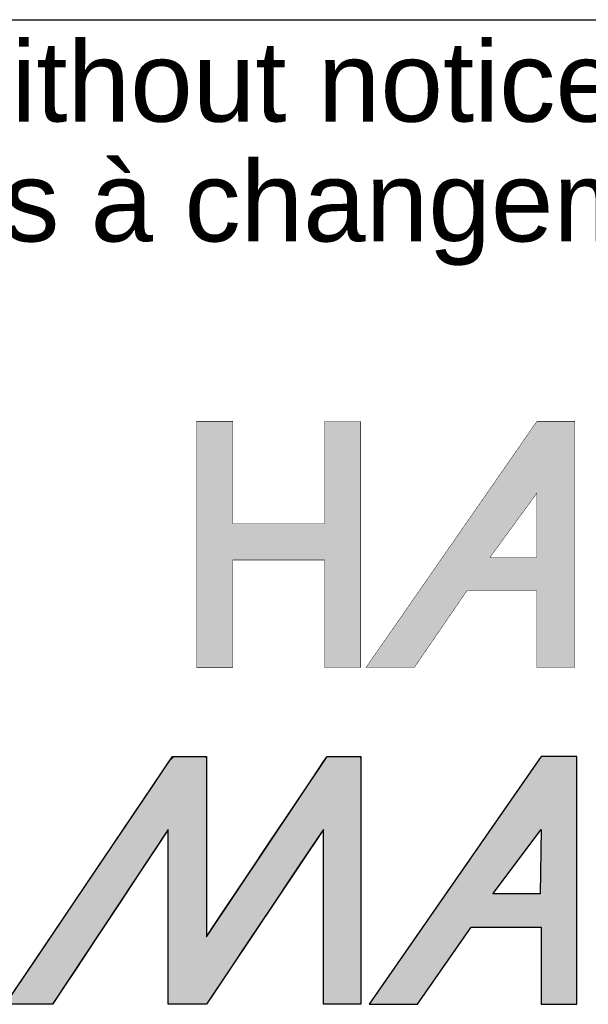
# Model space of a CAD drawing. Header units: inches. Extents: x 0 to 80, y 0 to 59.8.
# Tile 4 of 12: x 68.4 to 70.8, y 3.9 to 8. Entities that reach past the tile are written whole.
import ezdxf

# ---------------------------------------------------------------- set-up
doc = ezdxf.new("R2010")
doc.units = ezdxf.units.IN
doc.header["$MEASUREMENT"] = 0
doc.layers.add('Default', color=7, linetype='Continuous')

# ---------------------------------------------------------------- blocks, each defined once
blk = doc.blocks.new('block_2')
at = {"layer": 'Default', "linetype": 'Continuous'}
blk.add_hatch(color=7, dxfattribs=at).paths.add_polyline_path([(-0.8327, 0.06669), (-0.8327, 0.08406), (-0.8327, 0.1076), (-0.8327, 0.13453), (-0.8327, 0.16208), (-0.8327, 0.18746), (-0.8327, 0.20791), (-0.8327, 0.22063), (-0.8328, 0.22345), (-0.83445, 0.22345), (-0.83771, 0.22345), (-0.8421, 0.22345), (-0.84711, 0.22345), (-0.85224, 0.22345), (-0.85701, 0.22345), (-0.86091, 0.22345), (-0.86471, 0.21953), (-0.8786, 0.19893), (-0.90103, 0.16565), (-0.92818, 0.12538), (-0.9562, 0.0838), (-0.98129, 0.04658), (-0.99959, 0.01942), (-1.00729, 0.008), (-1.00571, 0.00793), (-1.00095, 0.00793), (-0.99411, 0.00793), (-0.98627, 0.00793), (-0.97852, 0.00793), (-0.97193, 0.00793), (-0.96758, 0.00793), (-0.96617, 0.00834), (-0.95953, 0.01837), (-0.94594, 0.03889), (-0.92807, 0.06588), (-0.90856, 0.09534), (-0.89007, 0.12326), (-0.87525, 0.14563), (-0.86677, 0.15844), (-0.86573, 0.15788), (-0.86573, 0.1442), (-0.86573, 0.12126), (-0.86573, 0.09308), (-0.86573, 0.06367), (-0.86573, 0.03703), (-0.86573, 0.01717), (-0.86573, 0.00811), (-0.86462, 0.00793), (-0.86093, 0.00793), (-0.85551, 0.00793), (-0.84921, 0.00793), (-0.84292, 0.00793), (-0.83749, 0.00793), (-0.83381, 0.00793), (-0.83258, 0.00811), (-0.82652, 0.01717), (-0.81324, 0.03703), (-0.79542, 0.06367), (-0.77575, 0.09308), (-0.7569, 0.12126), (-0.74156, 0.1442), (-0.73241, 0.15788), (-0.73098, 0.15844), (-0.73098, 0.14563), (-0.73098, 0.12326), (-0.73098, 0.09534), (-0.73098, 0.06588), (-0.73098, 0.03889), (-0.73098, 0.01837), (-0.73098, 0.00834), (-0.73007, 0.00793), (-0.72661, 0.00793), (-0.72137, 0.00793), (-0.71521, 0.00793), (-0.70898, 0.00793), (-0.70354, 0.00793), (-0.69975, 0.00793), (-0.69846, 0.008), (-0.69846, 0.01942), (-0.69846, 0.04658), (-0.69846, 0.0838), (-0.69846, 0.12538), (-0.69846, 0.16565), (-0.69846, 0.19893), (-0.69846, 0.21953), (-0.69867, 0.22345), (-0.70097, 0.22345), (-0.70518, 0.22345), (-0.71051, 0.22345), (-0.71621, 0.22345), (-0.72149, 0.22345), (-0.72557, 0.22345), (-0.72769, 0.22345), (-0.73023, 0.21987), (-0.74082, 0.20403), (-0.75738, 0.17928), (-0.77712, 0.14977), (-0.79729, 0.11962), (-0.81512, 0.09297), (-0.82784, 0.07395)])
h = blk.add_hatch(color=7, dxfattribs=at)
h.paths.add_polyline_path([(-0.54363, 0.22064), (-0.69113, 0.00793), (-0.64918, 0.00793), (-0.6025, 0.07507), (-0.54167, 0.07507), (-0.54167, 0.00793), (-0.51073, 0.00793), (-0.51073, 0.22347), (-0.54167, 0.22347)])
h.paths.add_polyline_path([(-0.58365, 0.10388), (-0.54271, 0.10388), (-0.54167, 0.16001)])
at = {"layer": 'Default', "color": 7, "linetype": 'Continuous'}
for p, q in [((-0.54167, 0.22347), (-0.54363, 0.22064)), ((-0.51073, 0.22347), (-0.54167, 0.22347)), ((-0.51073, 0.00793), (-0.51073, 0.22347)), ((-0.54363, 0.22064), (-0.69113, 0.00793)), ((-0.58365, 0.10388), (-0.54167, 0.16001)), ((-0.54167, 0.16001), (-0.54271, 0.10388)), ((-0.54271, 0.10388), (-0.58365, 0.10388)), ((-0.64918, 0.00793), (-0.6025, 0.07507)), ((-0.6025, 0.07507), (-0.54167, 0.07507)), ((-0.54167, 0.07507), (-0.54167, 0.00793)), ((-0.69113, 0.00793), (-0.64918, 0.00793)), ((-0.54167, 0.00793), (-0.51073, 0.00793))]:
    blk.add_line(p, q, dxfattribs=at)
blk.add_lwpolyline([(-0.99959, 0.01942), (-0.98129, 0.04658), (-0.9562, 0.0838), (-0.92818, 0.12538), (-0.90103, 0.16565), (-0.8786, 0.19893), (-0.86471, 0.21953), (-0.86091, 0.22345), (-0.85701, 0.22345), (-0.85224, 0.22345), (-0.84711, 0.22345), (-0.8421, 0.22345), (-0.83771, 0.22345), (-0.83445, 0.22345), (-0.8328, 0.22345), (-0.8327, 0.22063), (-0.8327, 0.20791), (-0.8327, 0.18746), (-0.8327, 0.16208), (-0.8327, 0.13453), (-0.8327, 0.1076), (-0.8327, 0.08406), (-0.8327, 0.06669), (-0.8327, 0.06669), (-0.82784, 0.07395), (-0.81512, 0.09297), (-0.79729, 0.11962), (-0.77712, 0.14977), (-0.75738, 0.17928), (-0.74082, 0.20403), (-0.73023, 0.21987), (-0.72769, 0.22345), (-0.72557, 0.22345), (-0.72149, 0.22345), (-0.71621, 0.22345), (-0.71051, 0.22345), (-0.70518, 0.22345), (-0.70097, 0.22345), (-0.69867, 0.22345), (-0.69846, 0.21953), (-0.69846, 0.19893), (-0.69846, 0.16565), (-0.69846, 0.12538), (-0.69846, 0.0838), (-0.69846, 0.04658), (-0.69846, 0.01942), (-0.69846, 0.008), (-0.69975, 0.00793), (-0.70354, 0.00793), (-0.70898, 0.00793), (-0.71521, 0.00793), (-0.72137, 0.00793), (-0.72661, 0.00793), (-0.73007, 0.00793), (-0.73098, 0.00834), (-0.73098, 0.01837), (-0.73098, 0.03889), (-0.73098, 0.06588), (-0.73098, 0.09534), (-0.73098, 0.12326), (-0.73098, 0.14563), (-0.73098, 0.15844), (-0.73241, 0.15788), (-0.74156, 0.1442), (-0.7569, 0.12126), (-0.77575, 0.09308), (-0.79542, 0.06367), (-0.81324, 0.03703), (-0.82652, 0.01717), (-0.83258, 0.00811), (-0.83381, 0.00793), (-0.83749, 0.00793), (-0.84292, 0.00793), (-0.84921, 0.00793), (-0.85551, 0.00793), (-0.86093, 0.00793), (-0.86462, 0.00793), (-0.86573, 0.00811), (-0.86573, 0.01717), (-0.86573, 0.03703), (-0.86573, 0.06367), (-0.86573, 0.09308), (-0.86573, 0.12126), (-0.86573, 0.1442), (-0.86573, 0.15788), (-0.86677, 0.15844), (-0.87525, 0.14563), (-0.89007, 0.12326), (-0.90856, 0.09534), (-0.92807, 0.06588), (-0.94594, 0.03889), (-0.95953, 0.01837), (-0.96617, 0.00834), (-0.96758, 0.00793), (-0.97193, 0.00793), (-0.97852, 0.00793), (-0.98627, 0.00793), (-0.99411, 0.00793), (-1.00095, 0.00793)], dxfattribs=at)
for points in [[(-1.00734, 0.00793), (-1.00734, 0.00793), (-0.86207, 0.22345), (-0.86207, 0.22345)], [(-0.86207, 0.22345), (-0.85505, 0.22345), (-0.8327, 0.22345), (-0.8327, 0.22345)], [(-0.8327, 0.06669), (-0.8327, 0.06669), (-0.72783, 0.22345), (-0.72783, 0.22345)], [(-0.8327, 0.22345), (-0.8327, 0.22345), (-0.8327, 0.10094), (-0.8327, 0.06669)], [(-0.72783, 0.22345), (-0.72783, 0.22345), (-0.69846, 0.22345), (-0.69846, 0.22345)], [(-0.69846, 0.22345), (-0.69846, 0.22345), (-0.69846, 0.00793), (-0.69846, 0.00793)], [(-0.86573, 0.16001), (-0.86573, 0.16001), (-0.96644, 0.00793), (-0.96644, 0.00793)], [(-0.86573, 0.00793), (-0.86573, 0.00793), (-0.86573, 0.16001), (-0.86573, 0.16001)], [(-0.73098, 0.16001), (-0.73098, 0.16001), (-0.8327, 0.00793), (-0.8327, 0.00793)], [(-0.73098, 0.00793), (-0.73098, 0.00793), (-0.73098, 0.16001), (-0.73098, 0.16001)], [(-0.96644, 0.00793), (-0.96644, 0.00793), (-1.00734, 0.00793), (-1.00734, 0.00793)], [(-0.8327, 0.00793), (-0.8327, 0.00793), (-0.86573, 0.00793), (-0.86573, 0.00793)], [(-0.69846, 0.00793), (-0.69846, 0.00793), (-0.73098, 0.00793), (-0.73098, 0.00793)]]:
    blk.add_open_spline(points, degree=3, dxfattribs=at)
blk = doc.blocks.new('Block1')
at = {"layer": 'Default', "linetype": 'Continuous'}
blk.add_hatch(color=7, dxfattribs=at).paths.add_polyline_path([(1.36286, 1.21446), (1.36286, 1.12534), (1.28316, 1.12534), (1.28316, 1.21448), (1.25172, 1.21448), (1.25172, 1.00054), (1.28316, 1.00054), (1.28316, 1.09389), (1.36286, 1.09389), (1.36286, 1.09387), (1.36286, 1.00052), (1.39433, 1.00052), (1.39433, 1.21446)])
h = blk.add_hatch(color=7, dxfattribs=at)
h.paths.add_polyline_path([(1.54746, 1.21448), (1.54667, 1.21332), (1.39904, 1.00052), (1.44101, 1.00052), (1.48663, 1.06712), (1.54746, 1.06712), (1.54746, 1.00052), (1.58049, 1.00052), (1.58049, 1.21448)])
h.paths.add_polyline_path([(1.54746, 1.09597), (1.54746, 1.15207), (1.50655, 1.09597)])
at = {"layer": 'Default', "color": 7, "linetype": 'Continuous', "const_width": 0.00035}
for points in [[(1.36286, 1.21446), (1.36286, 1.12534), (1.28316, 1.12534), (1.28316, 1.21448), (1.25172, 1.21448), (1.25172, 1.00054), (1.28316, 1.00054), (1.28316, 1.09389), (1.36286, 1.09389), (1.36286, 1.09387), (1.36286, 1.00052), (1.39433, 1.00052), (1.39433, 1.21446), (1.36286, 1.21446)], [(1.54746, 1.21448), (1.54667, 1.21332), (1.39904, 1.00052), (1.44101, 1.00052), (1.48663, 1.06712), (1.54746, 1.06712), (1.54746, 1.00052), (1.58049, 1.00052), (1.58049, 1.21448), (1.54746, 1.21448)], [(1.54746, 1.09597), (1.50655, 1.09597), (1.54746, 1.15207), (1.54746, 1.09597)]]:
    blk.add_lwpolyline(points, close=True, dxfattribs=at)
at = {"layer": 'Default', "color": 7}
blk.add_blockref('block_2', (2.0929, 0.69957), dxfattribs=at)
blk = doc.blocks.new('Block13')
at = {"layer": 'Default', "color": 7, "linetype": 'Continuous'}
blk.add_line((0, 1.6479), (3.51548, 1.6479), dxfattribs=at)
at = {"layer": 'Default', "color": 7}
blk.add_blockref('Block1', (0.03706, 0.08409), dxfattribs=at)
at = {"layer": 'Default', "char_height": 0.07, "attachment_point": 1}
for s, insert, width in [('{\\fArial|b0||i0||c0|p34;\\C7;\\W1.;\\T1.;Data subject to change without notice. Isometric drawing not to scale.}', (0.02984, 1.6292), 3.4863909), ('{\\fArial|b0||i0||c0|p34;\\C7;\\W1.;\\T1.;Les données sont sujettes à changement sans préavis.}', (0.03339, 1.52502), 3.235631)]:
    blk.add_mtext(s, dxfattribs=dict(at, insert=insert, width=width))
blk = doc.blocks.new('Block11')
at = {"layer": 'Default', "color": 7}
blk.add_blockref('Block13', (0, 0), dxfattribs=at)
blk = doc.blocks.new('Block10')
at = {"layer": 'Default', "color": 7}
blk.add_blockref('Block11', (0, 0), dxfattribs=at)
blk = doc.blocks.new('Block2')
at = {"layer": 'Default', "color": 7, "xscale": 15, "yscale": 15, "zscale": 15}
blk.add_blockref('Block10', (-52.744, 0), dxfattribs=at)
blk = doc.blocks.new('Block222')
at = {"layer": 'Default', "color": 7}
blk.add_blockref('Block2', (106.578, -49.503), dxfattribs=at)

msp = doc.modelspace()

# ---------------------------------------------------------------- block references
at = {"layer": 'Default', "color": 7, "xscale": 0.325, "yscale": 0.325, "zscale": 0.325}
msp.add_blockref('Block222', (45.3678, 16.0888), dxfattribs=at)

doc.saveas('drawing.dxf')
